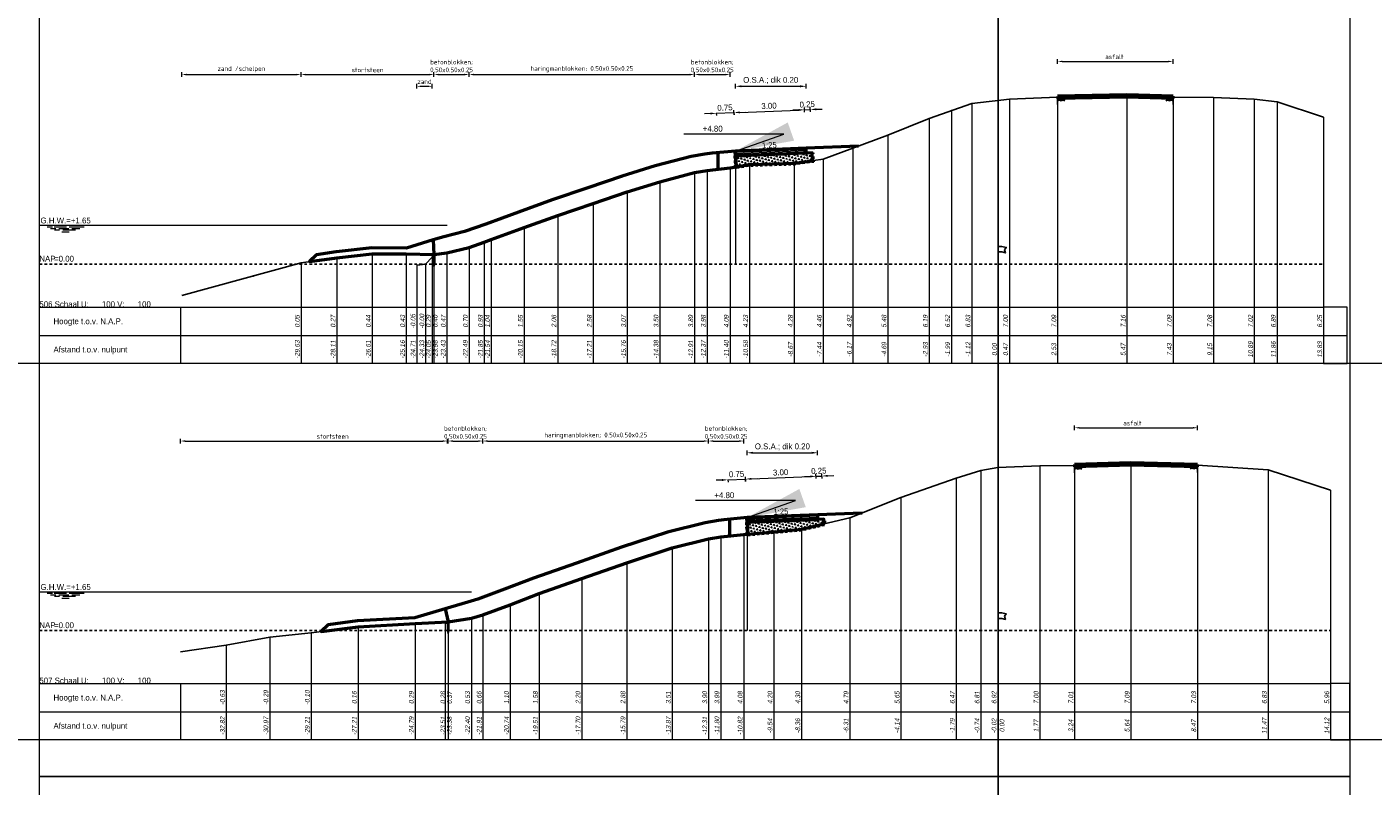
# Model space of a CAD drawing. Header units: metres. Extents: x 1155 to 1506, y 1546 to 1980.
# Tile 22 of 27: x 1251 to 1308, y 1898 to 1930. Entities that reach past the tile are written whole.
import ezdxf
from ezdxf.enums import TextEntityAlignment as Align

# ---------------------------------------------------------------- set-up
doc = ezdxf.new("R2010")
doc.units = ezdxf.units.M
doc.header["$LTSCALE"] = 0.1
doc.linetypes.add('geotextiel', pattern=[0.2, -0.1, 0.1])
doc.linetypes.add('NAP', pattern=[20, 12.5, -2.5, 2.5, -2.5])
for name, color, linetype in [('480', 7, 'Continuous'), ('485', 7, 'Continuous'), ('486', 7, 'Continuous'), ('BS-STORTSTEEN', 6, 'Continuous'), ('THEORETISCHE_NULLIJN', 255, 'Continuous')]:
    doc.layers.add(name, color=color, linetype=linetype)
for name, color, linetype, lineweight in [('DP-BS-Maatvoering', 2, 'Continuous', 0), ('DP-BS-Matenbalk_verlenglijnen', 253, 'Continuous', 0), ('DP-BS-profiel', 2, 'Continuous', 25), ('DP-Matenbalk', 1, 'Continuous', 18), ('DP-Matenbalk_bestaandehoogten', 6, 'Continuous', 25), ('DP-Matenbalk_teksten', 7, 'Continuous', 25), ('DP-NAP-lijn', 6, 'NAP', 25), ('DP-NW-arcering_asfalt', 1, 'Continuous', 18), ('DP-NW-arcering_funderingslaag', 211, 'Continuous', 13), ('DP-NW-geotextiel', 3, 'geotextiel', 35), ('DP-NW-Maatvoering', 7, 'Continuous', 35), ('DP-NW-Matenbalk_verlenglijnen', 135, 'Continuous', 0), ('DP-NW-profiel', 4, 'Continuous', 50), ('DP-waterlijn', 1, 'Continuous', 13), ('DP-Waterlijn_tekst', 7, 'Continuous', 35), ('maatvoering-leadr', 7, 'Continuous', 30), ('maatvoering-lin', 7, 'Continuous', 20), ('TL-2.5mm Tekst', 7, 'Continuous', 25)]:
    doc.layers.add(name, color=color, linetype=linetype, lineweight=lineweight)
doc.styles.add('bestomschr', font='isocp.shx', dxfattribs={"width": 0.96})
doc.styles.add('dp-besthgt', font='StagCAD.ttf', dxfattribs={"oblique": 10, "height": 0.2})
doc.styles.add('GM25mm', font='StagCAD.ttf', dxfattribs={"width": 0.96, "height": 2.5})
doc.styles.add('StagCAD', font='StagCAD.ttf')
doc.dimstyles.new('best-maatv', dxfattribs={"dimscale": 0.1, "dimtxt": 2, "dimasz": 2, "dimexe": 1, "dimexo": 0, "dimgap": 1, "dimtad": 1, "dimrnd": 0.001, "dimzin": 1, "dimdsep": 46, "dimtxsty": 'bestomschr', "dimcen": 0.09, "dimclrd": 212, "dimclre": 212, "dimclrt": 2, "dimazin": 0, "dimtfac": 1, "dimtix": 1, "dimtmove": 0, "dimatfit": 3, "dimfxl": 1, "dimfxlon": 1, "dimtvp": 0.83, "dimtolj": 1, "dimtzin": 0, "dimlwd": 9, "dimlwe": 9, "dimarcsym": 0})
doc.dimstyles.new('GM-maatvoering', dxfattribs={"dimtxt": 2.5, "dimasz": 2.5, "dimexe": 1, "dimexo": 0, "dimgap": 1, "dimtad": 1, "dimrnd": 0.001, "dimzin": 1, "dimdsep": 46, "dimtxsty": 'StagCAD', "dimcen": 0.09, "dimclrd": 1, "dimclre": 1, "dimclrt": 7, "dimazin": 0, "dimtfac": 1, "dimtix": 1, "dimtmove": 0, "dimatfit": 3, "dimfxl": 1, "dimfxlon": 1, "dimtvp": 0.83, "dimtolj": 1, "dimtzin": 0, "dimlwd": 15, "dimlwe": 15, "dimarcsym": 0})

# ---------------------------------------------------------------- blocks, each defined once
blk = doc.blocks.new('136')
at = {"layer": '480'}
blk.add_polyline3d([(0.03125, 0, 0), (-0.03125, 0, 0), (-0.03125, -0.375, 0), (0, -0.5, 0), (0.03125, -0.375, 0)], close=True, dxfattribs=at)
blk = doc.blocks.new('PROF_GESL_R', base_point=(-60, -517.93))
at = {"layer": '486'}
for points in [[(-60, -517.93, 0), (-60.125, -517.9925, 0)], [(-60.125, -517.96125, 0), (-60.0625, -517.93, 0)], [(-60.125, -517.93, 0), (-60, -517.9925, 0)], [(-60.125, -517.96125, 0), (-60.0625, -517.9925, 0)], [(-60.0625, -517.93, 0), (-60, -517.96125, 0)], [(-60.0625, -517.9925, 0), (-60, -517.96125, 0)], [(-60, -517.93, 0), (-60, -518.055, 0)]]:
    blk.add_polyline3d(points, dxfattribs=at)
blk = doc.blocks.new('PROF_GESL_L', base_point=(-60, -517.93))
at = {"layer": '485'}
for points in [[(-60, -517.93, 0), (-59.875, -517.9925, 0)], [(-60, -517.9925, 0), (-59.875, -517.93, 0)], [(-60, -517.96125, 0), (-59.9375, -517.93, 0)], [(-60, -517.93, 0), (-60, -518.055, 0)], [(-59.9375, -517.9925, 0), (-60, -517.96125, 0)], [(-59.9375, -517.93, 0), (-59.875, -517.96125, 0)], [(-59.875, -517.96125, 0), (-59.9375, -517.9925, 0)]]:
    blk.add_polyline3d(points, dxfattribs=at)
blk = doc.blocks.new('*D129')
at = {"layer": 'Defpoints', "color": 0, "transparency": 16777216}
for p in [(1299.985, 1928.997), (1295.08, 1927.478), (1299.985, 1927.416)]:
    blk.add_point(p, dxfattribs=at)
at = {"layer": 'DP-BS-Maatvoering', "color": 212, "lineweight": 9, "transparency": 16777216}
for p, q in [((1295.08, 1928.897), (1295.08, 1929.097)), ((1295.28, 1928.997), (1299.785, 1928.997)), ((1299.985, 1928.897), (1299.985, 1929.097))]:
    blk.add_line(p, q, dxfattribs=at)
at = {"layer": 'DP-BS-Maatvoering', "color": 212, "transparency": 16777216}
for points in [[(1295.28, 1929.031), (1295.28, 1928.964), (1295.08, 1928.997)], [(1299.785, 1929.031), (1299.785, 1928.964), (1299.985, 1928.997)]]:
    blk.add_solid(points, dxfattribs=at)
at = {"layer": 'DP-BS-Maatvoering', "color": 2, "transparency": 16777216, "insert": (1297.491, 1929.197), "char_height": 0.2, "attachment_point": 5, "style": 'bestomschr'}
blk.add_mtext('\\A1;asfalt', dxfattribs=at)
blk = doc.blocks.new('*D128')
at = {"layer": 'Defpoints', "color": 0, "transparency": 16777216}
for p in [(1268.573, 1928.44), (1268.573, 1920.785), (1262.923, 1920.438)]:
    blk.add_point(p, dxfattribs=at)
at = {"layer": 'DP-BS-Maatvoering', "color": 212, "lineweight": 9, "transparency": 16777216}
for p, q in [((1262.923, 1928.34), (1262.923, 1928.54)), ((1263.123, 1928.44), (1268.373, 1928.44)), ((1268.573, 1928.34), (1268.573, 1928.54))]:
    blk.add_line(p, q, dxfattribs=at)
at = {"layer": 'DP-BS-Maatvoering', "color": 212, "transparency": 16777216}
for points in [[(1263.123, 1928.473), (1263.123, 1928.406), (1262.923, 1928.44)], [(1268.373, 1928.473), (1268.373, 1928.406), (1268.573, 1928.44)]]:
    blk.add_solid(points, dxfattribs=at)
at = {"layer": 'DP-BS-Maatvoering', "color": 2, "transparency": 16777216, "insert": (1265.748, 1928.64), "char_height": 0.2, "attachment_point": 5, "style": 'bestomschr'}
blk.add_mtext('\\A1;stortsteen', dxfattribs=at)
blk = doc.blocks.new('*D127')
at = {"layer": 'Defpoints', "color": 0, "transparency": 16777216}
for p in [(1281.156, 1928.44), (1279.646, 1924.276), (1281.156, 1924.476)]:
    blk.add_point(p, dxfattribs=at)
at = {"layer": 'DP-BS-Maatvoering', "color": 212, "lineweight": 9, "transparency": 16777216}
for p, q in [((1279.646, 1928.34), (1279.646, 1928.54)), ((1279.846, 1928.44), (1280.956, 1928.44)), ((1281.156, 1928.34), (1281.156, 1928.54))]:
    blk.add_line(p, q, dxfattribs=at)
at = {"layer": 'DP-BS-Maatvoering', "color": 212, "transparency": 16777216}
for points in [[(1279.846, 1928.473), (1279.846, 1928.406), (1279.646, 1928.44)], [(1280.956, 1928.473), (1280.956, 1928.406), (1281.156, 1928.44)]]:
    blk.add_solid(points, dxfattribs=at)
at = {"layer": 'DP-BS-Maatvoering', "color": 2, "transparency": 16777216, "insert": (1280.401, 1928.806), "char_height": 0.2, "attachment_point": 5, "style": 'bestomschr'}
blk.add_mtext('\\A1;betonblokken;\\P0.50x0.50x0.25', dxfattribs=at)
blk = doc.blocks.new('*D126')
at = {"layer": 'Defpoints', "color": 0, "transparency": 16777216}
for p in [(1279.646, 1928.44), (1279.646, 1924.276), (1270.067, 1921.089)]:
    blk.add_point(p, dxfattribs=at)
at = {"layer": 'DP-BS-Maatvoering', "color": 212, "lineweight": 9, "transparency": 16777216}
for p, q in [((1270.067, 1928.34), (1270.067, 1928.54)), ((1270.267, 1928.44), (1279.446, 1928.44)), ((1279.646, 1928.34), (1279.646, 1928.54))]:
    blk.add_line(p, q, dxfattribs=at)
at = {"layer": 'DP-BS-Maatvoering', "color": 212, "transparency": 16777216}
for points in [[(1270.267, 1928.473), (1270.267, 1928.406), (1270.067, 1928.44)], [(1279.446, 1928.473), (1279.446, 1928.406), (1279.646, 1928.44)]]:
    blk.add_solid(points, dxfattribs=at)
at = {"layer": 'DP-BS-Maatvoering', "color": 2, "transparency": 16777216, "insert": (1274.857, 1928.668), "char_height": 0.2, "attachment_point": 5, "style": 'bestomschr'}
blk.add_mtext('\\A1;haringmanblokken; 0.50x0.50x0.25', dxfattribs=at)
blk = doc.blocks.new('*D125')
at = {"layer": 'Defpoints', "color": 0, "transparency": 16777216}
for p in [(1270.067, 1928.44), (1268.573, 1920.785), (1270.067, 1921.089)]:
    blk.add_point(p, dxfattribs=at)
at = {"layer": 'DP-BS-Maatvoering', "color": 212, "lineweight": 9, "transparency": 16777216}
for p, q in [((1268.573, 1928.34), (1268.573, 1928.54)), ((1268.773, 1928.44), (1269.867, 1928.44)), ((1270.067, 1928.34), (1270.067, 1928.54))]:
    blk.add_line(p, q, dxfattribs=at)
at = {"layer": 'DP-BS-Maatvoering', "color": 212, "transparency": 16777216}
for points in [[(1268.773, 1928.473), (1268.773, 1928.406), (1268.573, 1928.44)], [(1269.867, 1928.473), (1269.867, 1928.406), (1270.067, 1928.44)]]:
    blk.add_solid(points, dxfattribs=at)
at = {"layer": 'DP-BS-Maatvoering', "color": 2, "transparency": 16777216, "insert": (1269.32, 1928.806), "char_height": 0.2, "attachment_point": 5, "style": 'bestomschr'}
blk.add_mtext('\\A1;betonblokken;\\P0.50x0.50x0.25', dxfattribs=at)
blk = doc.blocks.new('*D124')
at = {"layer": 'Defpoints', "color": 0, "transparency": 16777216}
for p in [(1262.923, 1928.44), (1262.923, 1920.438), (1257.855, 1919.051)]:
    blk.add_point(p, dxfattribs=at)
at = {"layer": 'DP-BS-Maatvoering', "color": 212, "lineweight": 9, "transparency": 16777216}
for p, q in [((1257.855, 1928.34), (1257.855, 1928.54)), ((1258.055, 1928.44), (1262.723, 1928.44)), ((1262.923, 1928.34), (1262.923, 1928.54))]:
    blk.add_line(p, q, dxfattribs=at)
at = {"layer": 'DP-BS-Maatvoering', "color": 212, "transparency": 16777216}
for points in [[(1258.055, 1928.473), (1258.055, 1928.406), (1257.855, 1928.44)], [(1262.723, 1928.473), (1262.723, 1928.406), (1262.923, 1928.44)]]:
    blk.add_solid(points, dxfattribs=at)
at = {"layer": 'DP-BS-Maatvoering', "color": 2, "transparency": 16777216, "insert": (1260.389, 1928.664), "char_height": 0.2, "attachment_point": 5, "style": 'bestomschr'}
blk.add_mtext('\\A1;zand /schelpen', dxfattribs=at)
blk = doc.blocks.new('*D123')
at = {"layer": 'Defpoints', "color": 0, "transparency": 16777216}
for p in [(1268.498, 1927.94), (1268.498, 1920.786), (1267.841, 1920.339)]:
    blk.add_point(p, dxfattribs=at)
at = {"layer": 'DP-BS-Maatvoering', "color": 212, "lineweight": 9, "transparency": 16777216}
for p, q in [((1267.841, 1927.84), (1267.841, 1928.04)), ((1268.041, 1927.94), (1268.298, 1927.94)), ((1268.498, 1927.84), (1268.498, 1928.04))]:
    blk.add_line(p, q, dxfattribs=at)
at = {"layer": 'DP-BS-Maatvoering', "color": 212, "transparency": 16777216}
for points in [[(1268.041, 1927.973), (1268.041, 1927.906), (1267.841, 1927.94)], [(1268.298, 1927.973), (1268.298, 1927.906), (1268.498, 1927.94)]]:
    blk.add_solid(points, dxfattribs=at)
at = {"layer": 'DP-BS-Maatvoering', "color": 2, "transparency": 16777216, "insert": (1268.17, 1928.14), "char_height": 0.2, "attachment_point": 5, "style": 'bestomschr'}
blk.add_mtext('\\A1;zand ', dxfattribs=at)
blk = doc.blocks.new('*D122')
at = {"layer": 'Defpoints', "color": 0, "transparency": 16777216}
for p in [(1301.026, 1913.422), (1295.801, 1911.816), (1301.026, 1911.829)]:
    blk.add_point(p, dxfattribs=at)
at = {"layer": 'DP-BS-Maatvoering', "color": 212, "lineweight": 9, "transparency": 16777216}
for p, q in [((1295.801, 1913.322), (1295.801, 1913.522)), ((1296.001, 1913.422), (1300.826, 1913.422)), ((1301.026, 1913.322), (1301.026, 1913.522))]:
    blk.add_line(p, q, dxfattribs=at)
at = {"layer": 'DP-BS-Maatvoering', "color": 212, "transparency": 16777216}
for points in [[(1296.001, 1913.456), (1296.001, 1913.389), (1295.801, 1913.422)], [(1300.826, 1913.456), (1300.826, 1913.389), (1301.026, 1913.422)]]:
    blk.add_solid(points, dxfattribs=at)
at = {"layer": 'DP-BS-Maatvoering', "color": 2, "transparency": 16777216, "insert": (1298.256, 1913.622), "char_height": 0.2, "attachment_point": 5, "style": 'bestomschr'}
blk.add_mtext('\\A1;asfalt', dxfattribs=at)
blk = doc.blocks.new('*D121')
at = {"layer": 'Defpoints', "color": 0, "transparency": 16777216}
for p in [(1269.142, 1912.859), (1269.142, 1905.174), (1257.8, 1903.9)]:
    blk.add_point(p, dxfattribs=at)
at = {"layer": 'DP-BS-Maatvoering', "color": 212, "lineweight": 9, "transparency": 16777216}
for p, q in [((1257.8, 1912.759), (1257.8, 1912.959)), ((1258, 1912.859), (1268.942, 1912.859)), ((1269.142, 1912.759), (1269.142, 1912.959))]:
    blk.add_line(p, q, dxfattribs=at)
at = {"layer": 'DP-BS-Maatvoering', "color": 212, "transparency": 16777216}
for points in [[(1258, 1912.892), (1258, 1912.825), (1257.8, 1912.859)], [(1268.942, 1912.892), (1268.942, 1912.825), (1269.142, 1912.859)]]:
    blk.add_solid(points, dxfattribs=at)
at = {"layer": 'DP-BS-Maatvoering', "color": 2, "transparency": 16777216, "insert": (1264.269, 1913.059), "char_height": 0.2, "attachment_point": 5, "style": 'bestomschr'}
blk.add_mtext('\\A1;stortsteen', dxfattribs=at)
blk = doc.blocks.new('*D120')
at = {"layer": 'Defpoints', "color": 0, "transparency": 16777216}
for p in [(1281.743, 1912.859), (1281.743, 1908.882), (1280.243, 1908.7)]:
    blk.add_point(p, dxfattribs=at)
at = {"layer": 'DP-BS-Maatvoering', "color": 212, "lineweight": 9, "transparency": 16777216}
for p, q in [((1280.243, 1912.759), (1280.243, 1912.959)), ((1280.443, 1912.859), (1281.543, 1912.859)), ((1281.743, 1912.759), (1281.743, 1912.959))]:
    blk.add_line(p, q, dxfattribs=at)
at = {"layer": 'DP-BS-Maatvoering', "color": 212, "transparency": 16777216}
for points in [[(1280.443, 1912.892), (1280.443, 1912.825), (1280.243, 1912.859)], [(1281.543, 1912.892), (1281.543, 1912.825), (1281.743, 1912.859)]]:
    blk.add_solid(points, dxfattribs=at)
at = {"layer": 'DP-BS-Maatvoering', "color": 2, "transparency": 16777216, "insert": (1280.993, 1913.225), "char_height": 0.2, "attachment_point": 5, "style": 'bestomschr'}
blk.add_mtext('\\A1;betonblokken;\\P0.50x0.50x0.25', dxfattribs=at)
blk = doc.blocks.new('*D119')
at = {"layer": 'Defpoints', "color": 0, "transparency": 16777216}
for p in [(1280.243, 1912.859), (1280.243, 1908.7), (1270.653, 1905.465)]:
    blk.add_point(p, dxfattribs=at)
at = {"layer": 'DP-BS-Maatvoering', "color": 212, "lineweight": 9, "transparency": 16777216}
for p, q in [((1270.653, 1912.759), (1270.653, 1912.959)), ((1270.853, 1912.859), (1280.043, 1912.859)), ((1280.243, 1912.759), (1280.243, 1912.959))]:
    blk.add_line(p, q, dxfattribs=at)
at = {"layer": 'DP-BS-Maatvoering', "color": 212, "transparency": 16777216}
for points in [[(1270.853, 1912.892), (1270.853, 1912.825), (1270.653, 1912.859)], [(1280.043, 1912.892), (1280.043, 1912.825), (1280.243, 1912.859)]]:
    blk.add_solid(points, dxfattribs=at)
at = {"layer": 'DP-BS-Maatvoering', "color": 2, "transparency": 16777216, "insert": (1275.448, 1913.087), "char_height": 0.2, "attachment_point": 5, "style": 'bestomschr'}
blk.add_mtext('\\A1;haringmanblokken; 0.50x0.50x0.25', dxfattribs=at)
blk = doc.blocks.new('*D118')
at = {"layer": 'Defpoints', "color": 0, "transparency": 16777216}
for p in [(1270.653, 1912.859), (1270.653, 1905.465), (1269.174, 1905.174)]:
    blk.add_point(p, dxfattribs=at)
at = {"layer": 'DP-BS-Maatvoering', "color": 212, "lineweight": 9, "transparency": 16777216}
for p, q in [((1269.174, 1912.759), (1269.174, 1912.959)), ((1269.374, 1912.859), (1270.453, 1912.859)), ((1270.653, 1912.759), (1270.653, 1912.959))]:
    blk.add_line(p, q, dxfattribs=at)
at = {"layer": 'DP-BS-Maatvoering', "color": 212, "transparency": 16777216}
for points in [[(1269.374, 1912.892), (1269.374, 1912.825), (1269.174, 1912.859)], [(1270.453, 1912.892), (1270.453, 1912.825), (1270.653, 1912.859)]]:
    blk.add_solid(points, dxfattribs=at)
at = {"layer": 'DP-BS-Maatvoering', "color": 2, "transparency": 16777216, "insert": (1269.913, 1913.225), "char_height": 0.2, "attachment_point": 5, "style": 'bestomschr'}
blk.add_mtext('\\A1;betonblokken;\\P0.50x0.50x0.25', dxfattribs=at)
blk = doc.blocks.new('131', base_point=(1177.325884, 0))
at = {"layer": 'THEORETISCHE_NULLIJN'}
blk.add_lwpolyline([(1177.325884, 0), (1177.325884, 0.5), (1177.450884, 0.5), (1177.607134, 0.46875), (1177.544634, 0.40625), (1177.575884, 0.3125), (1177.450884, 0.34375), (1177.325884, 0.34375)], dxfattribs=at)
blk = doc.blocks.new('*D44')
at = {"layer": 'Defpoints', "color": 0, "transparency": 16777216}
for p in [(2.932, 6.557), (0, 4.8), (2.998, 4.92)]:
    blk.add_point(p, dxfattribs=at)
at = {"layer": 'maatvoering-lin', "color": 1, "lineweight": 15, "transparency": 16777216}
for p, q in [((-0.061, 6.337), (-0.069, 6.537)), ((0.184, 6.447), (2.682, 6.547)), ((2.936, 6.457), (2.928, 6.657))]:
    blk.add_line(p, q, dxfattribs=at)
at = {"layer": 'maatvoering-lin', "color": 1, "transparency": 16777216}
for points in [[(0.183, 6.489), (0.186, 6.406), (-0.065, 6.437)], [(2.681, 6.589), (2.684, 6.506), (2.932, 6.557)]]:
    blk.add_solid(points, dxfattribs=at)
at = {"layer": 'maatvoering-lin', "color": 7, "transparency": 16777216, "insert": (1.424, 6.722), "char_height": 0.25, "attachment_point": 5, "rotation": 2.2906, "style": 'StagCAD'}
blk.add_mtext('\\A1;3.00', dxfattribs=at)
blk = doc.blocks.new('*D45')
at = {"layer": 'Defpoints', "color": 0, "transparency": 16777216}
for p in [(3.182, 6.567), (3.006, 4.72), (3.255, 4.73)]:
    blk.add_point(p, dxfattribs=at)
at = {"layer": 'maatvoering-lin', "color": 1, "lineweight": 15, "transparency": 16777216}
for p, q in [((2.682, 6.547), (2.433, 6.537)), ((2.936, 6.457), (2.928, 6.657)), ((2.932, 6.557), (3.182, 6.567)), ((3.186, 6.467), (3.178, 6.667)), ((3.432, 6.577), (3.682, 6.587))]:
    blk.add_line(p, q, dxfattribs=at)
at = {"layer": 'maatvoering-lin', "color": 1, "transparency": 16777216}
for points in [[(2.681, 6.589), (2.684, 6.506), (2.932, 6.557)], [(3.43, 6.619), (3.433, 6.536), (3.182, 6.567)]]:
    blk.add_solid(points, dxfattribs=at)
at = {"layer": 'maatvoering-lin', "color": 7, "transparency": 16777216, "insert": (3.048, 6.787), "char_height": 0.25, "attachment_point": 5, "rotation": 2.2906, "style": 'StagCAD'}
blk.add_mtext('\\A1;0.25', dxfattribs=at)
blk = doc.blocks.new('*D46')
at = {"layer": 'Defpoints', "color": 0, "transparency": 16777216}
for p in [(2.998, 7.555), (0, 4.8), (2.998, 4.92)]:
    blk.add_point(p, dxfattribs=at)
at = {"layer": 'DP-NW-Maatvoering', "color": 1, "lineweight": 15, "transparency": 16777216}
for p, q in [((0, 7.455), (0, 7.655)), ((0.25, 7.555), (2.748, 7.555)), ((2.998, 7.455), (2.998, 7.655))]:
    blk.add_line(p, q, dxfattribs=at)
at = {"layer": 'DP-NW-Maatvoering', "color": 1, "transparency": 16777216}
for points in [[(0.25, 7.597), (0.25, 7.513), (0, 7.555)], [(2.748, 7.597), (2.748, 7.513), (2.998, 7.555)]]:
    blk.add_solid(points, dxfattribs=at)
at = {"layer": 'DP-NW-Maatvoering', "color": 7, "transparency": 16777216, "insert": (1.499, 7.805), "char_height": 0.25, "attachment_point": 5, "style": 'StagCAD'}
blk.add_mtext('\\A1;O.S.A.; dik 0.20 ', dxfattribs=at)
blk = doc.blocks.new('*D47')
at = {"layer": 'Defpoints', "color": 0, "transparency": 16777216}
for p in [(-0.815, 6.407), (-0.065, 6.437), (-0.065, 6.437)]:
    blk.add_point(p, dxfattribs=at)
at = {"layer": 'maatvoering-lin', "color": 1, "lineweight": 15, "transparency": 16777216}
for p, q in [((-1.065, 6.397), (-1.314, 6.387)), ((-0.815, 6.407), (-0.065, 6.437)), ((-0.815, 6.407), (-0.811, 6.308)), ((-0.065, 6.437), (-0.061, 6.337)), ((0.184, 6.447), (0.434, 6.457))]:
    blk.add_line(p, q, dxfattribs=at)
at = {"layer": 'maatvoering-lin', "color": 1, "transparency": 16777216}
for points in [[(-1.066, 6.439), (-1.063, 6.356), (-0.815, 6.407)], [(0.183, 6.489), (0.186, 6.406), (-0.065, 6.437)]]:
    blk.add_solid(points, dxfattribs=at)
at = {"layer": 'maatvoering-lin', "color": 7, "transparency": 16777216, "insert": (-0.449, 6.647), "char_height": 0.25, "attachment_point": 5, "rotation": 2.2906, "style": 'StagCAD'}
blk.add_mtext('\\A1;0.75', dxfattribs=at)
blk = doc.blocks.new('*U41')
at = {"layer": 'DP-NAP-lijn'}
blk.add_line((0, 0), (545.8, 0), dxfattribs=at)
at = {"layer": 'DP-waterlijn'}
for p, q in [((0, 16.5), (173.26, 16.5)), ((3.38, 15.8), (5.63, 15.8)), ((4.71, 15.1), (6.95, 15.1)), ((6.33, 15.8), (11.56, 15.8)), ((8.57, 14.4), (6.38, 14.4)), ((8.25, 15.1), (12.51, 15.1)), ((9.6, 13.7), (12.74, 13.7)), ((15.31, 14.4), (10.04, 14.4)), ((12.73, 15.8), (19.08, 15.8)), ((13.84, 15.1), (17.21, 15.1))]:
    blk.add_line(p, q, dxfattribs=at)
at = {"layer": 'DP-NAP-lijn', "style": 'StagCAD'}
blk.add_text('NAP', height=2.5, dxfattribs=at).set_placement((0, 1))
blk.add_attdef('NAPLIJN', (6.25, 1), '', height=2.5, dxfattribs=at)
at = {"layer": 'DP-Waterlijn_tekst', "style": 'StagCAD'}
blk.add_attdef('WP', text='', height=2.5, dxfattribs=at).set_placement((11.17, 16.5), align=Align.BOTTOM_CENTER)
blk = doc.blocks.new('*U40')
at = {"layer": 'DP-NAP-lijn'}
blk.add_line((0, 0), (548.82, 0), dxfattribs=at)
at = {"layer": 'DP-waterlijn'}
for p, q in [((0, 16.5), (183.61, 16.5)), ((3.38, 15.8), (5.63, 15.8)), ((4.71, 15.1), (6.95, 15.1)), ((6.33, 15.8), (11.56, 15.8)), ((8.57, 14.4), (6.38, 14.4)), ((8.25, 15.1), (12.51, 15.1)), ((9.6, 13.7), (12.74, 13.7)), ((15.31, 14.4), (10.04, 14.4)), ((12.73, 15.8), (19.08, 15.8)), ((13.84, 15.1), (17.21, 15.1))]:
    blk.add_line(p, q, dxfattribs=at)
at = {"layer": 'DP-NAP-lijn', "style": 'StagCAD'}
blk.add_text('NAP', height=2.5, dxfattribs=at).set_placement((0, 1))
blk.add_attdef('NAPLIJN', (6.25, 1), '', height=2.5, dxfattribs=at)
at = {"layer": 'DP-Waterlijn_tekst', "style": 'StagCAD'}
blk.add_attdef('WP', text='', height=2.5, dxfattribs=at).set_placement((11.17, 16.5), align=Align.BOTTOM_CENTER)
blk = doc.blocks.new('dwp1')
at = {"layer": 'DP-NW-arcering_asfalt'}
for points in [[(0.002, 4.75), (3.002, 4.87)], [(0.004, 4.7), (3.004, 4.82)], [(0.006, 4.65), (3.006, 4.77)]]:
    blk.add_lwpolyline(points, dxfattribs=at)
at = {"layer": 'DP-NW-Matenbalk_verlenglijnen'}
blk.add_line((0, 4.8), (0, 0), dxfattribs=at)
at = {"layer": 'DP-NW-profiel'}
blk.add_line((0.008, 4.6), (3.006, 4.72), dxfattribs=at)
blk.add_lwpolyline([(3.008, 4.72), (3, 4.92), (0, 4.8), (0.008, 4.6)], close=True, dxfattribs=at)
at = {"layer": 'maatvoering-leadr', "color": 7, "insert": (-0.544, 5.624), "char_height": 0.25, "attachment_point": 9, "style": 'StagCAD'}
blk.add_mtext('\\A1;+4.80', dxfattribs=at)
at = {"layer": 'TL-2.5mm Tekst', "style": 'GM25mm', "width": 0.96}
blk.add_text('1:25', height=0.25, rotation=2.2906, dxfattribs=at).set_placement((1.446, 4.858), align=Align.BOTTOM_CENTER)
at = {"layer": 'DP-NW-Maatvoering'}
dim = blk.add_linear_dim(base=(2.998, 7.555), p1=(0, 4.8), p2=(2.998, 4.92), text='O.S.A.; dik 0.20 ', dimstyle='GM-maatvoering', dxfattribs=at)
dim.commit()
dim.dimension.update_dxf_attribs({"geometry": '*D46', "text_midpoint": (1.499, 7.805)})
at = {"layer": 'maatvoering-lin'}
for p1, p2, distance, picture, middle in [((0, 4.8), (2.998, 4.92), 1.639, '*D44', (1.424, 6.722)), ((-0.815, 6.407), (-0.065, 6.437), 0, '*D47', (-0.449, 6.647))]:
    dim = blk.add_aligned_dim(p1=p1, p2=p2, distance=distance, dimstyle='GM-maatvoering', dxfattribs=at)
    dim.commit()
    dim.dimension.update_dxf_attribs({"geometry": picture, "text_midpoint": middle})
dim = blk.add_aligned_dim(p1=(3.006, 4.72), p2=(3.255, 4.73), distance=1.839, dimstyle='GM-maatvoering', override={"dimtad": 3}, dxfattribs=at)
dim.commit()
dim.dimension.update_dxf_attribs({"geometry": '*D45', "text_midpoint": (3.048, 6.787)})
at = {"layer": 'maatvoering-leadr', "annotation_type": 0, "has_hookline": 1, "hookline_direction": 1, "text_width": 0.75}
blk.add_leader([(0, 4.8), (2.056, 5.524), (-0.444, 5.524)], dimstyle='GM-maatvoering', override={"dimscale": 0, "dimgap": 1, "dimtad": 1}, dxfattribs=at)

msp = doc.modelspace()

# ---------------------------------------------------------------- hatches: boundary and pattern name
at = {"layer": 'DP-NW-arcering_funderingslaag'}
h = msp.add_hatch(dxfattribs=at)
h.set_pattern_fill('TRIANG', color=256, scale=0.015, angle=45)
h.set_pattern_definition([(105, (1234.53352, 1745.05009), (-0.13800665, 0.03697877), [0.0714375, -0.0714375]), (165, (1234.53352, 1745.05009), (-0.10102788, -0.10102788), [0.0714375, -0.0714375]), (45, (1234.46452, 1745.06858), (-0.03697877, 0.13800665), [0.0714375, -0.0714375])])
h.paths.add_polyline_path([(1281.416, 1924.518), (1281.978, 1924.611), (1283.882, 1924.667), (1284.661, 1924.778), (1284.645, 1925.115), (1281.395, 1924.985)])
h = msp.add_hatch(dxfattribs=at)
h.set_pattern_fill('TRIANG', color=256, scale=0.015, angle=45)
h.set_pattern_definition([(105, (1235.02749, 1729.46909), (-0.13800665, 0.03697877), [0.0714375, -0.0714375]), (165, (1235.02749, 1729.46909), (-0.10102788, -0.10102788), [0.0714375, -0.0714375]), (45, (1234.95849, 1729.48758), (-0.03697877, 0.13800665), [0.0714375, -0.0714375])])
h.paths.add_polyline_path([(1281.912, 1908.897), (1283.016, 1909.001), (1284.197, 1909.107), (1285.149, 1909.332), (1285.139, 1909.534), (1281.889, 1909.404)])

# ---------------------------------------------------------------- linework, layer by layer
at = {"layer": 'BS-STORTSTEEN'}
for points in [[(1268.573, 1920.785), (1267.397, 1920.812), (1265.939, 1920.823), (1264.444, 1920.65), (1262.923, 1920.438)], [(1262.923, 1920.438), (1257.855, 1919.051)], [(1257.8, 1903.9), (1259.742, 1904.177), (1261.59, 1904.516), (1263.349, 1904.7), (1265.349, 1904.961), (1267.771, 1905.095), (1269.174, 1905.174)]]:
    msp.add_lwpolyline(points, dxfattribs=at)
msp.add_point((1260.888, 1919.881), dxfattribs=at)
at = {"layer": 'Defpoints', "color": 5}
msp.add_lwpolyline([(1292.557, 1545.747), (1292.557, 1980.151)], dxfattribs=at)
at = {"layer": 'Defpoints', "color": 143, "lineweight": 0, "ltscale": 5, "flags": 128}
for points in [[(1251.8, 1977.09), (1307.5, 1977.09), (1307.5, 1898.59), (1251.8, 1898.59)], [(1251.8, 1898.59), (1307.5, 1898.59), (1307.5, 1834.591), (1251.8, 1834.591)]]:
    msp.add_lwpolyline(points, close=True, dxfattribs=at)
at = {"layer": 'Defpoints', "color": 250, "lineweight": 0}
for points in [[(1339.966, 1916.151), (1208.8, 1916.151)], [(1339.966, 1900.151), (1208.8, 1900.151)]]:
    msp.add_lwpolyline(points, dxfattribs=at)
at = {"layer": 'DP-BS-Matenbalk_verlenglijnen'}
for points in [[(1291.429, 1927.21), (1291.429, 1916.151)], [(1293.027, 1927.39), (1293.027, 1916.151)], [(1295.08, 1927.478), (1295.08, 1916.151)], [(1298.025, 1927.541), (1298.025, 1916.151)], [(1299.985, 1927.479), (1299.985, 1916.151)], [(1301.708, 1927.461), (1301.708, 1916.151)], [(1303.439, 1927.4), (1303.439, 1916.151)], [(1304.41, 1927.279), (1304.41, 1916.151)], [(1289.619, 1926.573), (1289.619, 1916.151)], [(1290.562, 1926.904), (1290.562, 1916.151)], [(1306.38, 1926.633), (1306.38, 1916.151)], [(1286.382, 1925.308), (1286.382, 1916.151)], [(1287.86, 1925.862), (1287.86, 1916.151)], [(1285.108, 1924.843), (1285.108, 1916.151)], [(1279.646, 1924.276), (1279.646, 1916.151)], [(1280.18, 1924.362), (1280.18, 1916.151)], [(1281.156, 1924.476), (1281.156, 1916.151)], [(1281.978, 1924.611), (1281.978, 1916.151)], [(1283.882, 1924.667), (1283.882, 1916.151)], [(1278.172, 1923.881), (1278.172, 1916.151)], [(1276.789, 1923.454), (1276.789, 1916.151)], [(1273.833, 1922.45), (1273.833, 1916.151)], [(1275.339, 1922.964), (1275.339, 1916.151)], [(1272.407, 1921.934), (1272.407, 1916.151)], [(1270.704, 1921.314), (1270.704, 1916.151)], [(1271.008, 1921.422), (1271.008, 1916.151)], [(1265.939, 1920.823), (1265.939, 1916.151)], [(1267.397, 1920.812), (1267.397, 1916.151)], [(1268.573, 1920.785), (1268.573, 1916.151)], [(1269.125, 1920.855), (1269.125, 1916.151)], [(1270.067, 1921.089), (1270.067, 1916.151)], [(1262.923, 1920.438), (1262.923, 1916.151)], [(1264.444, 1920.65), (1264.444, 1916.151)], [(1267.841, 1920.339), (1267.841, 1916.151)], [(1268.218, 1920.383), (1268.218, 1916.151)], [(1268.498, 1920.679), (1268.498, 1916.151)], [(1292.557, 1920.385), (1292.557, 1916.151)], [(1291.816, 1911.609), (1291.816, 1900.151)], [(1292.537, 1911.728), (1292.537, 1900.151)], [(1294.325, 1911.807), (1294.325, 1900.151)], [(1295.801, 1911.816), (1295.801, 1900.151)], [(1298.195, 1911.896), (1298.195, 1900.151)], [(1301.026, 1911.829), (1301.026, 1900.151)], [(1304.027, 1911.634), (1304.027, 1900.151)], [(1290.764, 1911.277), (1290.764, 1900.151)], [(1288.419, 1910.453), (1288.419, 1900.151)], [(1306.682, 1910.764), (1306.682, 1900.151)], [(1286.245, 1909.592), (1286.245, 1900.151)], [(1280.76, 1908.791), (1280.76, 1900.151)], [(1281.743, 1908.882), (1281.743, 1900.151)], [(1283.016, 1909.001), (1283.016, 1900.151)], [(1284.197, 1909.107), (1284.197, 1900.151)], [(1278.692, 1908.313), (1278.692, 1900.151)], [(1280.243, 1908.7), (1280.243, 1900.151)], [(1276.766, 1907.68), (1276.766, 1900.151)], [(1274.855, 1907.009), (1274.855, 1900.151)], [(1271.816, 1905.901), (1271.816, 1900.151)], [(1273.046, 1906.379), (1273.046, 1900.151)], [(1270.161, 1905.329), (1270.161, 1900.151)], [(1270.653, 1905.465), (1270.653, 1900.151)], [(1263.349, 1904.7), (1263.349, 1900.151)], [(1265.349, 1904.961), (1265.349, 1900.151)], [(1267.771, 1905.095), (1267.771, 1900.151)], [(1269.052, 1905.081), (1269.052, 1900.151)], [(1269.174, 1905.174), (1269.174, 1900.151)], [(1292.557, 1904.804), (1292.557, 1900.151)], [(1259.742, 1904.177), (1259.742, 1900.151)], [(1261.59, 1904.516), (1261.59, 1900.151)]]:
    msp.add_lwpolyline(points, dxfattribs=at)
at = {"layer": 'DP-BS-profiel'}
for points in [[(1306.38, 1926.633), (1304.41, 1927.279), (1303.439, 1927.4), (1301.708, 1927.461), (1299.985, 1927.479), (1298.025, 1927.541), (1295.08, 1927.478), (1293.027, 1927.39), (1291.429, 1927.21), (1289.619, 1926.573), (1287.86, 1925.862), (1286.382, 1925.308), (1285.108, 1924.843), (1283.882, 1924.667), (1281.978, 1924.611), (1281.156, 1924.476), (1280.18, 1924.362), (1279.646, 1924.276), (1278.172, 1923.881), (1276.789, 1923.454), (1275.339, 1922.964), (1273.833, 1922.45), (1272.407, 1921.934), (1271.008, 1921.422), (1270.067, 1921.089), (1269.125, 1920.855), (1268.573, 1920.785), (1268.498, 1920.679), (1268.218, 1920.383), (1267.841, 1920.339)], [(1269.052, 1905.081), (1269.174, 1905.174), (1270.161, 1905.329), (1270.653, 1905.465), (1271.816, 1905.901), (1273.046, 1906.379), (1274.855, 1907.009), (1276.766, 1907.68), (1278.692, 1908.313), (1280.243, 1908.7), (1280.76, 1908.791), (1281.743, 1908.882), (1283.016, 1909.001), (1284.197, 1909.107), (1286.245, 1909.592), (1288.419, 1910.453), (1290.764, 1911.277), (1291.816, 1911.609), (1292.537, 1911.728), (1294.325, 1911.807), (1295.801, 1911.816), (1298.195, 1911.896), (1301.026, 1911.829), (1304.027, 1911.634), (1306.682, 1910.764)]]:
    msp.add_lwpolyline(points, dxfattribs=at)
for p in [(1290.562, 1926.904), (1270.704, 1921.314)]:
    msp.add_point(p, dxfattribs=at)
at = {"layer": 'DP-Matenbalk'}
for points in [[(1257.8, 1916.151), (1251.8, 1916.151), (1251.8, 1918.551), (1257.8, 1918.551)], [(1257.8, 1918.551), (1306.38, 1918.551)], [(1257.8, 1918.551), (1257.8, 1916.151)], [(1306.38, 1916.151), (1307.38, 1916.151), (1307.38, 1918.551), (1306.38, 1918.551)], [(1251.8, 1917.351), (1257.8, 1917.351)], [(1257.8, 1917.351), (1306.38, 1917.351)], [(1306.38, 1917.351), (1307.38, 1917.351)], [(1306.38, 1916.151), (1257.8, 1916.151)], [(1257.8, 1900.151), (1251.8, 1900.151), (1251.8, 1902.551), (1257.8, 1902.551)], [(1254.681, 1902.551), (1306.682, 1902.551)], [(1257.8, 1902.551), (1257.8, 1900.151)], [(1306.682, 1900.151), (1307.5, 1900.151), (1307.5, 1902.551), (1306.682, 1902.551)], [(1251.8, 1901.351), (1257.8, 1901.351)], [(1254.681, 1901.351), (1306.682, 1901.351)], [(1306.682, 1901.351), (1307.5, 1901.351)], [(1306.682, 1900.151), (1254.681, 1900.151)]]:
    msp.add_lwpolyline(points, dxfattribs=at)
at = {"layer": 'DP-NW-geotextiel', "ltscale": 10, "flags": 128}
for points in [[(1281.337, 1925.18), (1281.369, 1924.46), (1281.983, 1924.561), (1283.886, 1924.617), (1284.713, 1924.735), (1284.696, 1925.115)], [(1281.831, 1909.599), (1281.864, 1908.843), (1283.02, 1908.951), (1284.205, 1909.057), (1285.202, 1909.293), (1285.189, 1909.534)]]:
    msp.add_lwpolyline(points, dxfattribs=at)
at = {"layer": 'DP-NW-profiel'}
for p, q in [((1298.024, 1927.58), (1295.079, 1927.517)), ((1295.079, 1927.517), (1295.081, 1927.418)), ((1298.026, 1927.481), (1295.081, 1927.418)), ((1299.983, 1927.419), (1298.023, 1927.481)), ((1299.986, 1927.518), (1298.026, 1927.58)), ((1299.983, 1927.419), (1299.986, 1927.518)), ((1298.193, 1911.935), (1295.799, 1911.855)), ((1295.799, 1911.855), (1295.803, 1911.756)), ((1298.197, 1911.836), (1295.803, 1911.756)), ((1301.025, 1911.769), (1298.193, 1911.836)), ((1301.027, 1911.868), (1298.196, 1911.935)), ((1301.025, 1911.769), (1301.027, 1911.868))]:
    msp.add_line(p, q, dxfattribs=at)
at = {"layer": 'DP-NW-profiel', "color": 3}
for p, q in [((1298.025, 1927.541), (1295.08, 1927.478)), ((1299.985, 1927.479), (1298.025, 1927.541)), ((1298.195, 1911.896), (1295.801, 1911.816)), ((1301.026, 1911.829), (1298.195, 1911.896))]:
    msp.add_line(p, q, dxfattribs=at)
at = {"layer": 'DP-NW-profiel'}
for points in [[(1286.611, 1925.393), (1284.387, 1925.305)], [(1280.641, 1925.114), (1280.641, 1924.415)], [(1268.542, 1921.406), (1268.573, 1920.785)], [(1281.135, 1909.53), (1281.135, 1908.825)], [(1286.769, 1909.799), (1284.881, 1909.724)], [(1269.055, 1905.73), (1269.174, 1905.174)]]:
    msp.add_lwpolyline(points, dxfattribs=at)
for points in [[(1268.542, 1921.406), (1267.401, 1921.061), (1265.925, 1921.073), (1264.412, 1920.898), (1263.577, 1920.781), (1263.284, 1920.488), (1264.444, 1920.65), (1265.939, 1920.823), (1267.397, 1920.812), (1268.573, 1920.785), (1269.125, 1920.855), (1270.067, 1921.089), (1270.704, 1921.314), (1271.008, 1921.422), (1272.407, 1921.934), (1273.833, 1922.45), (1275.339, 1922.964), (1276.789, 1923.454), (1278.172, 1923.881), (1279.646, 1924.276), (1280.18, 1924.362), (1281.156, 1924.476), (1281.416, 1924.518), (1281.395, 1924.985), (1281.387, 1925.185), (1280.398, 1925.092), (1280.084, 1925.055), (1279.499, 1924.961), (1277.978, 1924.553), (1276.574, 1924.12), (1275.114, 1923.626), (1273.601, 1923.11), (1272.168, 1922.591), (1270.771, 1922.08), (1269.865, 1921.76), (1268.997, 1921.544), (1268.542, 1921.406)], [(1281.416, 1924.518), (1281.978, 1924.611), (1283.882, 1924.667), (1284.661, 1924.778), (1284.645, 1925.115), (1281.395, 1924.985)], [(1269.055, 1905.73), (1267.758, 1905.344), (1265.325, 1905.21), (1264.071, 1905.046), (1263.781, 1904.756), (1265.349, 1904.961), (1267.771, 1905.095), (1269.174, 1905.174), (1270.161, 1905.329), (1270.653, 1905.465), (1271.816, 1905.901), (1273.046, 1906.379), (1274.855, 1907.009), (1276.766, 1907.68), (1278.692, 1908.313), (1280.243, 1908.7), (1280.76, 1908.791), (1281.743, 1908.882), (1281.912, 1908.897), (1281.889, 1909.404), (1281.881, 1909.604), (1280.892, 1909.506), (1280.667, 1909.485), (1280.098, 1909.385), (1278.498, 1908.986), (1276.541, 1908.342), (1274.624, 1907.669), (1272.804, 1907.035), (1271.567, 1906.555), (1270.436, 1906.131), (1270.013, 1906.014), (1269.055, 1905.73)], [(1281.912, 1908.897), (1283.016, 1909.001), (1284.197, 1909.107), (1285.149, 1909.332), (1285.139, 1909.534), (1281.889, 1909.404)]]:
    msp.add_lwpolyline(points, close=True, dxfattribs=at)

# ---------------------------------------------------------------- block references
at = {"layer": '480'}
for p in [(1268.573, 1920.785), (1269.174, 1905.174)]:
    msp.add_blockref('136', p, dxfattribs=at)
at = {"layer": '485', "yscale": 2.5, "zscale": 2.5}
for p, xscale in [((1299.985, 1927.479), -2.5), ((1295.801, 1911.816), 2.5)]:
    msp.add_blockref('PROF_GESL_L', p, dxfattribs=dict(at, xscale=xscale))
at = {"layer": '486', "yscale": 2.5, "zscale": 2.5}
for p, xscale in [((1295.08, 1927.478), -2.5), ((1301.026, 1911.829), 2.5)]:
    msp.add_blockref('PROF_GESL_R', p, dxfattribs=dict(at, xscale=xscale))
at = {"layer": 'DP-NAP-lijn', "xscale": 0.1, "yscale": 0.1, "zscale": 0.1}
for name, p in [('*U41', (1251.8, 1920.385)), ('*U40', (1251.8, 1904.804))]:
    msp.add_blockref(name, p, dxfattribs=at).add_auto_attribs({'WP': 'G.H.W.=+1.65', 'NAPLIJN': '=0.00'})
at = {"layer": 'DP-NW-profiel'}
for p in [(1281.387, 1920.385), (1281.881, 1904.804)]:
    msp.add_blockref('dwp1', p, dxfattribs=at)
at = {"layer": 'THEORETISCHE_NULLIJN', "xscale": 1.199999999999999, "yscale": 1.5, "zscale": 1.199999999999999}
for p in [(1292.557, 1920.385), (1292.557, 1904.804)]:
    msp.add_blockref('131', p, dxfattribs=at)

# ---------------------------------------------------------------- texts
at = {"layer": 'DP-Matenbalk_bestaandehoogten', "style": 'dp-besthgt', "oblique": 10}
for s, p in [('0.05', (1262.923, 1917.951)), ('0.27', (1264.444, 1917.951)), ('0.44', (1265.939, 1917.951)), ('0.43', (1267.397, 1917.951)), ('-0.05', (1267.841, 1917.951)), ('-0.00', (1268.218, 1917.951)), ('0.29', (1268.498, 1917.951)), ('0.40', (1268.783, 1917.954)), ('0.47', (1269.125, 1917.951)), ('0.70', (1270.067, 1917.951)), ('0.93', (1270.704, 1917.951)), ('1.04', (1271.008, 1917.951)), ('1.55', (1272.407, 1917.951)), ('2.06', (1273.833, 1917.951)), ('2.58', (1275.339, 1917.951)), ('3.07', (1276.789, 1917.951)), ('3.50', (1278.172, 1917.951)), ('3.89', (1279.646, 1917.951)), ('3.98', (1280.18, 1917.951)), ('4.09', (1281.156, 1917.951)), ('4.23', (1281.978, 1917.951)), ('4.28', (1283.882, 1917.951)), ('4.46', (1285.108, 1917.951)), ('4.92', (1286.382, 1917.951)), ('5.48', (1287.86, 1917.951)), ('6.19', (1289.619, 1917.951)), ('6.52', (1290.562, 1917.951)), ('6.83', (1291.429, 1917.951)), ('7.00', (1293.027, 1917.951)), ('7.09', (1295.08, 1917.951)), ('7.16', (1298.025, 1917.951)), ('7.09', (1299.985, 1917.951)), ('7.08', (1301.708, 1917.951)), ('7.02', (1303.439, 1917.951)), ('6.89', (1304.41, 1917.951)), ('6.25', (1306.38, 1917.951)), ('-29.63', (1262.923, 1916.751)), ('-28.11', (1264.444, 1916.751)), ('-26.61', (1265.939, 1916.751)), ('-25.16', (1267.397, 1916.751)), ('-24.71', (1267.841, 1916.751)), ('-24.33', (1268.218, 1916.751)), ('-24.05', (1268.498, 1916.751)), ('-23.98', (1268.788, 1916.75)), ('-23.43', (1269.125, 1916.751)), ('-22.49', (1270.067, 1916.751)), ('-21.85', (1270.704, 1916.751)), ('-21.54', (1271.008, 1916.751)), ('-20.15', (1272.407, 1916.751)), ('-18.72', (1273.833, 1916.751)), ('-17.21', (1275.339, 1916.751)), ('-15.76', (1276.789, 1916.751)), ('-14.38', (1278.172, 1916.751)), ('-12.91', (1279.646, 1916.751)), ('-12.37', (1280.18, 1916.751)), ('-11.40', (1281.156, 1916.751)), ('-10.58', (1281.978, 1916.751)), ('-8.67', (1283.882, 1916.751)), ('-7.44', (1285.108, 1916.751)), ('-6.17', (1286.382, 1916.751)), ('-4.69', (1287.86, 1916.751)), ('-2.93', (1289.619, 1916.751)), ('-1.99', (1290.562, 1916.751)), ('-1.12', (1291.429, 1916.751)), ('0.00', (1292.557, 1916.751)), ('0.47', (1293.027, 1916.751)), ('2.53', (1295.08, 1916.751)), ('5.47', (1298.025, 1916.751)), ('7.43', (1299.985, 1916.751)), ('9.15', (1301.708, 1916.751)), ('10.89', (1303.439, 1916.751)), ('11.86', (1304.41, 1916.751)), ('13.83', (1306.38, 1916.751)), ('-0.63', (1259.742, 1901.951)), ('-0.29', (1261.59, 1901.951)), ('-0.10', (1263.349, 1901.951)), ('0.16', (1265.349, 1901.951)), ('0.29', (1267.771, 1901.951)), ('0.37', (1269.394, 1901.947)), ('0.53', (1270.161, 1901.951)), ('0.66', (1270.653, 1901.951)), ('1.10', (1271.816, 1901.951)), ('1.58', (1273.046, 1901.951)), ('2.20', (1274.855, 1901.951)), ('2.88', (1276.766, 1901.951)), ('3.51', (1278.692, 1901.951)), ('3.90', (1280.243, 1901.951)), ('3.99', (1280.76, 1901.951)), ('4.08', (1281.743, 1901.951)), ('4.20', (1283.016, 1901.951)), ('4.30', (1284.197, 1901.951)), ('4.79', (1286.245, 1901.951)), ('5.65', (1288.419, 1901.951)), ('6.47', (1290.764, 1901.951)), ('6.81', (1291.816, 1901.951)), ('6.92', (1292.537, 1901.951)), ('7.00', (1294.325, 1901.951)), ('7.01', (1295.801, 1901.951)), ('7.09', (1298.195, 1901.951)), ('7.03', (1301.026, 1901.951)), ('6.83', (1304.027, 1901.951)), ('5.96', (1306.682, 1901.951)), ('-32.82', (1259.742, 1900.751)), ('-30.97', (1261.59, 1900.751)), ('-29.21', (1263.349, 1900.751)), ('-27.21', (1265.349, 1900.751)), ('-24.79', (1267.771, 1900.751)), ('-23.38', (1269.39, 1900.751)), ('-22.40', (1270.161, 1900.751)), ('-21.91', (1270.653, 1900.751)), ('-20.74', (1271.816, 1900.751)), ('-19.51', (1273.046, 1900.751)), ('-17.70', (1274.855, 1900.751)), ('-15.79', (1276.766, 1900.751)), ('-13.87', (1278.692, 1900.751)), ('-12.31', (1280.243, 1900.751)), ('-11.80', (1280.76, 1900.751)), ('-10.82', (1281.743, 1900.751)), ('-9.54', (1283.016, 1900.751)), ('-8.36', (1284.197, 1900.751)), ('-6.31', (1286.245, 1900.751)), ('-4.14', (1288.419, 1900.751)), ('-1.79', (1290.764, 1900.751)), ('-0.74', (1291.816, 1900.751)), ('-0.02', (1292.537, 1900.751)), ('0.00', (1292.878, 1900.751)), ('1.77', (1294.325, 1900.751)), ('3.24', (1295.801, 1900.751)), ('5.64', (1298.195, 1900.751)), ('8.47', (1301.026, 1900.751)), ('11.47', (1304.027, 1900.751)), ('14.12', (1306.682, 1900.751))]:
    msp.add_text(s, height=0.2, rotation=90, dxfattribs=at).set_placement(p, align=Align.BOTTOM_CENTER)
for s, p in [('0.28', (1269.052, 1901.951)), ('-23.51', (1269.052, 1900.751))]:
    msp.add_text(s, height=0.2, rotation=90, dxfattribs=at).set_placement(p, align=Align.CENTER)
at = {"layer": 'DP-Matenbalk_teksten', "style": 'StagCAD'}
for s, p in [('506 Schaal U:      100 V:      100', (1251.8, 1918.551)), ('507 Schaal U:      100 V:      100', (1251.8, 1902.551))]:
    msp.add_text(s, height=0.25, dxfattribs=at).set_placement(p)
for s, p in [('Hoogte t.o.v. N.A.P.', (1252.4, 1917.951)), ('Afstand t.o.v. nulpunt', (1252.4, 1916.751)), ('Hoogte t.o.v. N.A.P.', (1252.4, 1901.951)), ('Afstand t.o.v. nulpunt', (1252.4, 1900.751))]:
    msp.add_text(s, height=0.25, dxfattribs=at).set_placement(p, align=Align.MIDDLE_LEFT)

# ---------------------------------------------------------------- dimensions: what is measured, and where the dimension line sits
at = {"layer": 'DP-BS-Maatvoering'}
for base, p1, p2, text, picture, middle in [((1299.985, 1928.997), (1295.08, 1927.478), (1299.985, 1927.416), 'asfalt', '*D129', (1297.491, 1928.997)), ((1262.923, 1928.44), (1257.855, 1919.051), (1262.923, 1920.438), 'zand /schelpen', '*D124', (1260.389, 1928.44)), ((1268.573, 1928.44), (1262.923, 1920.438), (1268.573, 1920.785), 'stortsteen', '*D128', (1265.748, 1928.44)), ((1270.067, 1928.44), (1268.573, 1920.785), (1270.067, 1921.089), 'betonblokken;\\P0.50x0.50x0.25', '*D125', (1269.32, 1928.44)), ((1279.646, 1928.44), (1270.067, 1921.089), (1279.646, 1924.276), 'haringmanblokken; 0.50x0.50x0.25', '*D126', (1274.857, 1928.44)), ((1281.156, 1928.44), (1279.646, 1924.276), (1281.156, 1924.476), 'betonblokken;\\P0.50x0.50x0.25', '*D127', (1280.401, 1928.44)), ((1268.498, 1927.94), (1267.841, 1920.339), (1268.498, 1920.786), 'zand ', '*D123', (1268.17, 1927.94)), ((1270.653, 1912.859), (1269.174, 1905.174), (1270.653, 1905.465), 'betonblokken;\\P0.50x0.50x0.25', '*D118', (1269.913, 1912.859)), ((1280.243, 1912.859), (1270.653, 1905.465), (1280.243, 1908.7), 'haringmanblokken; 0.50x0.50x0.25', '*D119', (1275.448, 1912.859)), ((1281.743, 1912.859), (1280.243, 1908.7), (1281.743, 1908.882), 'betonblokken;\\P0.50x0.50x0.25', '*D120', (1280.993, 1912.859)), ((1301.026, 1913.422), (1295.801, 1911.816), (1301.026, 1911.829), 'asfalt', '*D122', (1298.256, 1913.422)), ((1269.142, 1912.859), (1257.8, 1903.9), (1269.142, 1905.174), 'stortsteen', '*D121', (1264.269, 1912.859))]:
    dim = msp.add_linear_dim(base=base, p1=p1, p2=p2, text=text, dimstyle='best-maatv', dxfattribs=at)
    dim.commit()
    dim.dimension.update_dxf_attribs({"geometry": picture, "text_midpoint": middle, "dimtype": 160})

doc.saveas('drawing.dxf')
